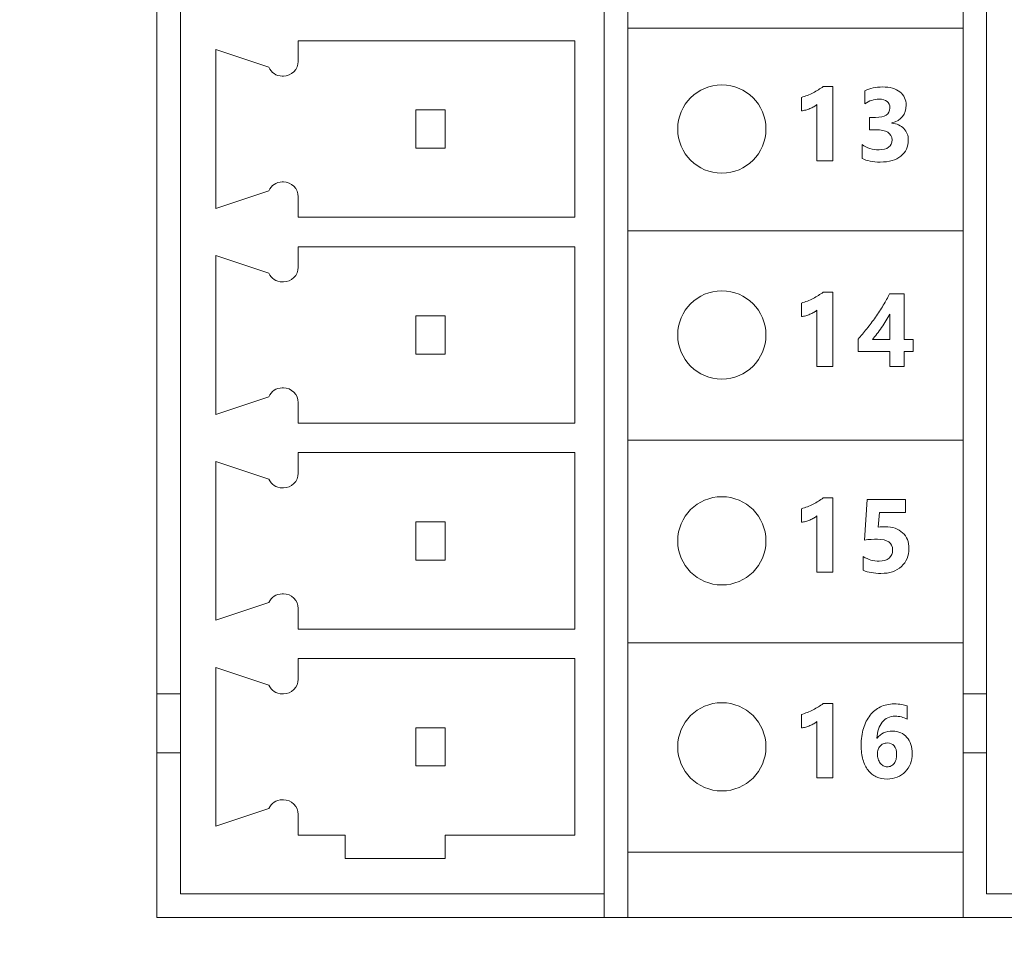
# Model space of a CAD drawing. Header units: millimetres. Extents: x 143 to 803, y 113 to 505.
# Tile 4 of 30: x 318 to 335, y 260 to 276. Entities that reach past the tile are written whole.
import ezdxf

# ---------------------------------------------------------------- set-up
doc = ezdxf.new("R2010")
doc.units = ezdxf.units.MM
doc.header["$MEASUREMENT"] = 0
doc.layers.add('layer 1', color=7, linetype='Continuous')
doc.dimstyles.get("Standard").update_dxf_attribs({"dimtxt": 0.18, "dimasz": 0.18, "dimexe": 0.18, "dimexo": 0.0625, "dimgap": 0.09, "dimtad": 0, "dimtih": 1, "dimtoh": 1, "dimdec": 4, "dimzin": 0, "dimdsep": 46, "dimtxsty": 'Standard', "dimcen": 0.09, "dimadec": 0, "dimazin": 0, "dimtfac": 1, "dimtdec": 4, "dimtofl": 0, "dimtmove": 0, "dimatfit": 3, "dimfxl": 1, "dimtolj": 1, "dimtzin": 0, "dimarcsym": 0})

# ---------------------------------------------------------------- blocks, each defined once
blk = doc.blocks.new('*D2')
at = {"color": 0, "lineweight": -2}
for p, q in [((322.221, 358.13), (259.858, 358.13)), ((260.038, 357.95), (260.038, 301.82)), ((260.038, 242.511), (260.038, 298.64)), ((322.221, 242.331), (259.858, 242.331))]:
    blk.add_line(p, q, dxfattribs=at)
at = {"color": 0}
for points in [[(260.008, 357.95), (260.068, 357.95), (260.038, 358.13)], [(260.008, 242.511), (260.068, 242.511), (260.038, 242.331)]]:
    blk.add_solid(points, dxfattribs=at)
at = {"layer": 'Defpoints', "color": 0}
for p in [(322.283, 358.13), (260.038, 242.331), (322.283, 242.331)]:
    blk.add_point(p, dxfattribs=at)
at = {"color": 0, "insert": (260.038, 300.23), "char_height": 3, "attachment_point": 5}
blk.add_mtext('\\A1;115.80', dxfattribs=at)

msp = doc.modelspace()

# ---------------------------------------------------------------- linework, layer by layer
at = {"layer": 'layer 1', "color": 250, "lineweight": 9}
for points, knots in [([(325.783, 354.83), (325.783, 356.08), (325.116, 357.235), (324.033, 357.861), (324.033, 357.861), (322.95, 358.486), (322.283, 242.331), (320.533, 357.861), (320.533, 357.861), (319.45, 357.235), (318.783, 356.08), (318.783, 354.83)], [0, 0, 0, 0, 0.25, 0.25, 0.25, 0.25, 0.5, 0.5, 0.5, 0.5, 1, 1, 1, 1]), ([(328.683, 275.645), (330.583, 275.645), (332.483, 275.645), (334.383, 275.645), (334.383, 275.645), (334.383, 274.497), (334.383, 273.349), (334.383, 272.2), (334.383, 272.2), (332.483, 272.2), (330.583, 272.2), (328.683, 272.2), (328.683, 272.2), (328.683, 273.349), (328.683, 274.497), (328.683, 275.645)], [0, 0, 0, 0, 0.2, 0.2, 0.2, 0.2, 0.4, 0.4, 0.4, 0.4, 0.6, 0.6, 0.6, 0.6, 1, 1, 1, 1]), ([(322.833, 274.83), (322.899, 274.83), (322.963, 274.857), (323.01, 274.904), (323.01, 274.904), (323.057, 274.95), (323.083, 275.014), (323.083, 275.08)], [0, 0, 0, 0, 0.333333, 0.333333, 0.333333, 0.333333, 1, 1, 1, 1]), ([(330.283, 273.18), (330.697, 273.18), (331.033, 273.516), (331.033, 273.93), (331.033, 273.93), (331.033, 274.345), (330.697, 274.68), (330.283, 274.68), (330.283, 274.68), (329.869, 274.68), (329.533, 274.345), (329.533, 273.93), (329.533, 273.93), (329.533, 273.516), (329.869, 273.18), (330.283, 273.18)], [0, 0, 0, 0, 0.2, 0.2, 0.2, 0.2, 0.4, 0.4, 0.4, 0.4, 0.6, 0.6, 0.6, 0.6, 1, 1, 1, 1]), ([(332.169, 274.652), (332.169, 274.652), (332.169, 273.39), (332.169, 273.39), (332.169, 273.39), (332.169, 273.39), (331.898, 273.39), (331.898, 273.39), (331.898, 273.39), (331.898, 273.39), (331.898, 274.346), (331.898, 274.346), (331.898, 274.346), (331.883, 274.332), (331.865, 274.32), (331.845, 274.308), (331.845, 274.308), (331.824, 274.296), (331.803, 274.286), (331.78, 274.276), (331.78, 274.276), (331.757, 274.267), (331.733, 274.259), (331.708, 274.252), (331.708, 274.252), (331.684, 274.246), (331.659, 274.241), (331.635, 274.238), (331.635, 274.238), (331.635, 274.238), (331.635, 274.467), (331.635, 274.467), (331.635, 274.467), (331.706, 274.487), (331.773, 274.514), (331.835, 274.546), (331.835, 274.546), (331.898, 274.578), (331.954, 274.614), (332.005, 274.652), (332.005, 274.652), (332.005, 274.652), (332.169, 274.652), (332.169, 274.652)], [0, 0, 0, 0, 0.083333, 0.083333, 0.083333, 0.083333, 0.166667, 0.166667, 0.166667, 0.166667, 0.25, 0.25, 0.25, 0.25, 0.333333, 0.333333, 0.333333, 0.333333, 0.416667, 0.416667, 0.416667, 0.416667, 0.5, 0.5, 0.5, 0.5, 0.583333, 0.583333, 0.583333, 0.583333, 0.666667, 0.666667, 0.666667, 0.666667, 0.75, 0.75, 0.75, 0.75, 0.833333, 0.833333, 0.833333, 0.833333, 1, 1, 1, 1]), ([(332.665, 273.43), (332.665, 273.43), (332.665, 273.667), (332.665, 273.667), (332.665, 273.667), (332.748, 273.606), (332.844, 273.577), (332.954, 273.577), (332.954, 273.577), (333.024, 273.577), (333.078, 273.591), (333.117, 273.621), (333.117, 273.621), (333.155, 273.651), (333.175, 273.693), (333.175, 273.746), (333.175, 273.746), (333.175, 273.801), (333.151, 273.844), (333.103, 273.874), (333.103, 273.874), (333.055, 273.903), (332.989, 273.918), (332.905, 273.918), (332.905, 273.918), (332.905, 273.918), (332.791, 273.918), (332.791, 273.918), (332.791, 273.918), (332.791, 273.918), (332.791, 274.127), (332.791, 274.127), (332.791, 274.127), (332.791, 274.127), (332.897, 274.127), (332.897, 274.127), (332.897, 274.127), (333.058, 274.127), (333.138, 274.18), (333.138, 274.287), (333.138, 274.287), (333.138, 274.388), (333.076, 274.437), (332.953, 274.437), (332.953, 274.437), (332.87, 274.437), (332.79, 274.411), (332.712, 274.358), (332.712, 274.358), (332.712, 274.358), (332.712, 274.58), (332.712, 274.58), (332.712, 274.58), (332.798, 274.623), (332.899, 274.645), (333.015, 274.645), (333.015, 274.645), (333.141, 274.645), (333.239, 274.617), (333.31, 274.56), (333.31, 274.56), (333.38, 274.503), (333.415, 274.429), (333.415, 274.339), (333.415, 274.339), (333.415, 274.177), (333.334, 274.076), (333.17, 274.035), (333.17, 274.035), (333.17, 274.035), (333.17, 274.031), (333.17, 274.031), (333.17, 274.031), (333.257, 274.02), (333.326, 273.989), (333.377, 273.936), (333.377, 273.936), (333.427, 273.883), (333.452, 273.819), (333.452, 273.743), (333.452, 273.743), (333.452, 273.627), (333.41, 273.536), (333.326, 273.469), (333.326, 273.469), (333.242, 273.402), (333.125, 273.368), (332.976, 273.368), (332.976, 273.368), (332.849, 273.368), (332.745, 273.389), (332.665, 273.43)], [0, 0, 0, 0, 0.041667, 0.041667, 0.041667, 0.041667, 0.083333, 0.083333, 0.083333, 0.083333, 0.125, 0.125, 0.125, 0.125, 0.166667, 0.166667, 0.166667, 0.166667, 0.208333, 0.208333, 0.208333, 0.208333, 0.25, 0.25, 0.25, 0.25, 0.291667, 0.291667, 0.291667, 0.291667, 0.333333, 0.333333, 0.333333, 0.333333, 0.375, 0.375, 0.375, 0.375, 0.416667, 0.416667, 0.416667, 0.416667, 0.458333, 0.458333, 0.458333, 0.458333, 0.5, 0.5, 0.5, 0.5, 0.541667, 0.541667, 0.541667, 0.541667, 0.583333, 0.583333, 0.583333, 0.583333, 0.625, 0.625, 0.625, 0.625, 0.666667, 0.666667, 0.666667, 0.666667, 0.708333, 0.708333, 0.708333, 0.708333, 0.75, 0.75, 0.75, 0.75, 0.791667, 0.791667, 0.791667, 0.791667, 0.833333, 0.833333, 0.833333, 0.833333, 0.875, 0.875, 0.875, 0.875, 0.916667, 0.916667, 0.916667, 0.916667, 1, 1, 1, 1]), ([(323.083, 272.78), (323.083, 272.847), (323.057, 272.91), (323.01, 272.957), (323.01, 272.957), (322.963, 273.004), (322.899, 273.03), (322.833, 273.03)], [0, 0, 0, 0, 0.333333, 0.333333, 0.333333, 0.333333, 1, 1, 1, 1]), ([(322.833, 271.331), (322.899, 271.331), (322.963, 271.357), (323.01, 271.404), (323.01, 271.404), (323.057, 271.451), (323.083, 271.514), (323.083, 271.58)], [0, 0, 0, 0, 0.333333, 0.333333, 0.333333, 0.333333, 1, 1, 1, 1]), ([(330.283, 269.68), (330.697, 269.68), (331.033, 270.016), (331.033, 270.431), (331.033, 270.431), (331.033, 270.845), (330.697, 271.18), (330.283, 271.18), (330.283, 271.18), (329.869, 271.18), (329.533, 270.845), (329.533, 270.431), (329.533, 270.431), (329.533, 270.016), (329.869, 269.68), (330.283, 269.68)], [0, 0, 0, 0, 0.2, 0.2, 0.2, 0.2, 0.4, 0.4, 0.4, 0.4, 0.6, 0.6, 0.6, 0.6, 1, 1, 1, 1]), ([(332.169, 271.157), (332.169, 271.157), (332.169, 269.894), (332.169, 269.894), (332.169, 269.894), (332.169, 269.894), (331.898, 269.894), (331.898, 269.894), (331.898, 269.894), (331.898, 269.894), (331.898, 270.85), (331.898, 270.85), (331.898, 270.85), (331.883, 270.837), (331.865, 270.825), (331.845, 270.813), (331.845, 270.813), (331.824, 270.801), (331.803, 270.79), (331.78, 270.781), (331.78, 270.781), (331.757, 270.771), (331.733, 270.763), (331.708, 270.756), (331.708, 270.756), (331.684, 270.75), (331.659, 270.745), (331.635, 270.742), (331.635, 270.742), (331.635, 270.742), (331.635, 270.971), (331.635, 270.971), (331.635, 270.971), (331.706, 270.992), (331.773, 271.019), (331.835, 271.051), (331.835, 271.051), (331.898, 271.083), (331.954, 271.118), (332.005, 271.157), (332.005, 271.157), (332.005, 271.157), (332.169, 271.157), (332.169, 271.157)], [0, 0, 0, 0, 0.083333, 0.083333, 0.083333, 0.083333, 0.166667, 0.166667, 0.166667, 0.166667, 0.25, 0.25, 0.25, 0.25, 0.333333, 0.333333, 0.333333, 0.333333, 0.416667, 0.416667, 0.416667, 0.416667, 0.5, 0.5, 0.5, 0.5, 0.583333, 0.583333, 0.583333, 0.583333, 0.666667, 0.666667, 0.666667, 0.666667, 0.75, 0.75, 0.75, 0.75, 0.833333, 0.833333, 0.833333, 0.833333, 1, 1, 1, 1]), ([(333.384, 271.129), (333.384, 271.129), (333.384, 270.351), (333.384, 270.351), (333.384, 270.351), (333.384, 270.351), (333.533, 270.351), (333.533, 270.351), (333.533, 270.351), (333.533, 270.351), (333.533, 270.147), (333.533, 270.147), (333.533, 270.147), (333.533, 270.147), (333.384, 270.147), (333.384, 270.147), (333.384, 270.147), (333.384, 270.147), (333.384, 269.894), (333.384, 269.894), (333.384, 269.894), (333.384, 269.894), (333.136, 269.894), (333.136, 269.894), (333.136, 269.894), (333.136, 269.894), (333.136, 270.147), (333.136, 270.147), (333.136, 270.147), (333.136, 270.147), (332.598, 270.147), (332.598, 270.147), (332.598, 270.147), (332.598, 270.147), (332.598, 270.36), (332.598, 270.36), (332.598, 270.36), (332.646, 270.413), (332.695, 270.472), (332.746, 270.535), (332.746, 270.535), (332.797, 270.599), (332.846, 270.664), (332.894, 270.731), (332.894, 270.731), (332.942, 270.798), (332.986, 270.866), (333.027, 270.934), (333.027, 270.934), (333.068, 271.002), (333.103, 271.067), (333.132, 271.129), (333.132, 271.129), (333.132, 271.129), (333.384, 271.129), (333.384, 271.129)], [0, 0, 0, 0, 0.066667, 0.066667, 0.066667, 0.066667, 0.133333, 0.133333, 0.133333, 0.133333, 0.2, 0.2, 0.2, 0.2, 0.266667, 0.266667, 0.266667, 0.266667, 0.333333, 0.333333, 0.333333, 0.333333, 0.4, 0.4, 0.4, 0.4, 0.466667, 0.466667, 0.466667, 0.466667, 0.533333, 0.533333, 0.533333, 0.533333, 0.6, 0.6, 0.6, 0.6, 0.666667, 0.666667, 0.666667, 0.666667, 0.733333, 0.733333, 0.733333, 0.733333, 0.8, 0.8, 0.8, 0.8, 0.866667, 0.866667, 0.866667, 0.866667, 1, 1, 1, 1]), ([(332.841, 270.351), (332.841, 270.351), (333.136, 270.351), (333.136, 270.351), (333.136, 270.351), (333.136, 270.351), (333.136, 270.782), (333.136, 270.782), (333.136, 270.782), (333.116, 270.745), (333.094, 270.707), (333.071, 270.669), (333.071, 270.669), (333.047, 270.63), (333.023, 270.593), (332.997, 270.556), (332.997, 270.556), (332.971, 270.519), (332.945, 270.483), (332.918, 270.448), (332.918, 270.448), (332.892, 270.413), (332.866, 270.381), (332.841, 270.351)], [0, 0, 0, 0, 0.142857, 0.142857, 0.142857, 0.142857, 0.285714, 0.285714, 0.285714, 0.285714, 0.428571, 0.428571, 0.428571, 0.428571, 0.571429, 0.571429, 0.571429, 0.571429, 0.714286, 0.714286, 0.714286, 0.714286, 1, 1, 1, 1]), ([(323.083, 269.28), (323.083, 269.347), (323.057, 269.41), (323.01, 269.457), (323.01, 269.457), (322.963, 269.504), (322.899, 269.531), (322.833, 269.531)], [0, 0, 0, 0, 0.333333, 0.333333, 0.333333, 0.333333, 1, 1, 1, 1]), ([(328.683, 268.642), (330.583, 268.642), (332.483, 268.642), (334.383, 268.642), (334.383, 268.642), (334.383, 267.494), (334.383, 266.345), (334.383, 265.197), (334.383, 265.197), (332.483, 265.197), (330.583, 265.197), (328.683, 265.197), (328.683, 265.197), (328.683, 266.345), (328.683, 267.494), (328.683, 268.642)], [0, 0, 0, 0, 0.2, 0.2, 0.2, 0.2, 0.4, 0.4, 0.4, 0.4, 0.6, 0.6, 0.6, 0.6, 1, 1, 1, 1]), ([(322.833, 267.83), (322.899, 267.83), (322.963, 267.857), (323.01, 267.904), (323.01, 267.904), (323.057, 267.951), (323.083, 268.014), (323.083, 268.08)], [0, 0, 0, 0, 0.333333, 0.333333, 0.333333, 0.333333, 1, 1, 1, 1]), ([(330.283, 266.181), (330.697, 266.181), (331.033, 266.516), (331.033, 266.93), (331.033, 266.93), (331.033, 267.345), (330.697, 267.681), (330.283, 267.681), (330.283, 267.681), (329.869, 267.681), (329.533, 267.345), (329.533, 266.93), (329.533, 266.93), (329.533, 266.516), (329.869, 266.181), (330.283, 266.181)], [0, 0, 0, 0, 0.2, 0.2, 0.2, 0.2, 0.4, 0.4, 0.4, 0.4, 0.6, 0.6, 0.6, 0.6, 1, 1, 1, 1]), ([(332.169, 267.661), (332.169, 267.661), (332.169, 266.399), (332.169, 266.399), (332.169, 266.399), (332.169, 266.399), (331.898, 266.399), (331.898, 266.399), (331.898, 266.399), (331.898, 266.399), (331.898, 267.354), (331.898, 267.354), (331.898, 267.354), (331.883, 267.341), (331.865, 267.329), (331.845, 267.317), (331.845, 267.317), (331.824, 267.305), (331.803, 267.295), (331.78, 267.285), (331.78, 267.285), (331.757, 267.276), (331.733, 267.268), (331.708, 267.261), (331.708, 267.261), (331.684, 267.255), (331.659, 267.25), (331.635, 267.247), (331.635, 267.247), (331.635, 267.247), (331.635, 267.476), (331.635, 267.476), (331.635, 267.476), (331.706, 267.497), (331.773, 267.523), (331.835, 267.555), (331.835, 267.555), (331.898, 267.587), (331.954, 267.623), (332.005, 267.661), (332.005, 267.661), (332.005, 267.661), (332.169, 267.661), (332.169, 267.661)], [0, 0, 0, 0, 0.083333, 0.083333, 0.083333, 0.083333, 0.166667, 0.166667, 0.166667, 0.166667, 0.25, 0.25, 0.25, 0.25, 0.333333, 0.333333, 0.333333, 0.333333, 0.416667, 0.416667, 0.416667, 0.416667, 0.5, 0.5, 0.5, 0.5, 0.583333, 0.583333, 0.583333, 0.583333, 0.666667, 0.666667, 0.666667, 0.666667, 0.75, 0.75, 0.75, 0.75, 0.833333, 0.833333, 0.833333, 0.833333, 1, 1, 1, 1]), ([(332.687, 266.43), (332.687, 266.43), (332.687, 266.663), (332.687, 266.663), (332.687, 266.663), (332.771, 266.611), (332.861, 266.586), (332.956, 266.586), (332.956, 266.586), (333.028, 266.586), (333.084, 266.603), (333.125, 266.637), (333.125, 266.637), (333.165, 266.671), (333.185, 266.717), (333.185, 266.776), (333.185, 266.776), (333.185, 266.898), (333.099, 266.959), (332.926, 266.959), (332.926, 266.959), (332.862, 266.959), (332.789, 266.954), (332.705, 266.945), (332.705, 266.945), (332.705, 266.945), (332.752, 267.634), (332.752, 267.634), (332.752, 267.634), (332.752, 267.634), (333.406, 267.634), (333.406, 267.634), (333.406, 267.634), (333.406, 267.634), (333.406, 267.411), (333.406, 267.411), (333.406, 267.411), (333.406, 267.411), (332.96, 267.411), (332.96, 267.411), (332.96, 267.411), (332.96, 267.411), (332.942, 267.164), (332.942, 267.164), (332.942, 267.164), (332.987, 267.168), (333.025, 267.169), (333.057, 267.169), (333.057, 267.169), (333.184, 267.169), (333.283, 267.136), (333.355, 267.069), (333.355, 267.069), (333.427, 267.003), (333.463, 266.913), (333.463, 266.801), (333.463, 266.801), (333.463, 266.676), (333.42, 266.574), (333.334, 266.496), (333.334, 266.496), (333.249, 266.416), (333.133, 266.377), (332.986, 266.377), (332.986, 266.377), (332.868, 266.377), (332.767, 266.395), (332.687, 266.43)], [0, 0, 0, 0, 0.055556, 0.055556, 0.055556, 0.055556, 0.111111, 0.111111, 0.111111, 0.111111, 0.166667, 0.166667, 0.166667, 0.166667, 0.222222, 0.222222, 0.222222, 0.222222, 0.277778, 0.277778, 0.277778, 0.277778, 0.333333, 0.333333, 0.333333, 0.333333, 0.388889, 0.388889, 0.388889, 0.388889, 0.444444, 0.444444, 0.444444, 0.444444, 0.5, 0.5, 0.5, 0.5, 0.555556, 0.555556, 0.555556, 0.555556, 0.611111, 0.611111, 0.611111, 0.611111, 0.666667, 0.666667, 0.666667, 0.666667, 0.722222, 0.722222, 0.722222, 0.722222, 0.777778, 0.777778, 0.777778, 0.777778, 0.833333, 0.833333, 0.833333, 0.833333, 0.888889, 0.888889, 0.888889, 0.888889, 1, 1, 1, 1]), ([(323.083, 265.78), (323.083, 265.847), (323.057, 265.91), (323.01, 265.957), (323.01, 265.957), (322.963, 266.004), (322.899, 266.03), (322.833, 266.03)], [0, 0, 0, 0, 0.333333, 0.333333, 0.333333, 0.333333, 1, 1, 1, 1]), ([(322.833, 264.33), (322.899, 264.33), (322.963, 264.357), (323.01, 264.404), (323.01, 264.404), (323.057, 264.451), (323.083, 264.514), (323.083, 264.58)], [0, 0, 0, 0, 0.333333, 0.333333, 0.333333, 0.333333, 1, 1, 1, 1]), ([(330.283, 262.68), (330.697, 262.68), (331.033, 263.016), (331.033, 263.43), (331.033, 263.43), (331.033, 263.845), (330.697, 264.18), (330.283, 264.18), (330.283, 264.18), (329.869, 264.18), (329.533, 263.845), (329.533, 263.43), (329.533, 263.43), (329.533, 263.016), (329.869, 262.68), (330.283, 262.68)], [0, 0, 0, 0, 0.2, 0.2, 0.2, 0.2, 0.4, 0.4, 0.4, 0.4, 0.6, 0.6, 0.6, 0.6, 1, 1, 1, 1]), ([(332.169, 264.166), (332.169, 264.166), (332.169, 262.903), (332.169, 262.903), (332.169, 262.903), (332.169, 262.903), (331.898, 262.903), (331.898, 262.903), (331.898, 262.903), (331.898, 262.903), (331.898, 263.859), (331.898, 263.859), (331.898, 263.859), (331.883, 263.846), (331.865, 263.833), (331.845, 263.822), (331.845, 263.822), (331.824, 263.81), (331.803, 263.799), (331.78, 263.79), (331.78, 263.79), (331.757, 263.78), (331.733, 263.772), (331.708, 263.765), (331.708, 263.765), (331.684, 263.759), (331.659, 263.754), (331.635, 263.751), (331.635, 263.751), (331.635, 263.751), (331.635, 263.98), (331.635, 263.98), (331.635, 263.98), (331.706, 264.001), (331.773, 264.027), (331.835, 264.06), (331.835, 264.06), (331.898, 264.092), (331.954, 264.127), (332.005, 264.166), (332.005, 264.166), (332.005, 264.166), (332.169, 264.166), (332.169, 264.166)], [0, 0, 0, 0, 0.083333, 0.083333, 0.083333, 0.083333, 0.166667, 0.166667, 0.166667, 0.166667, 0.25, 0.25, 0.25, 0.25, 0.333333, 0.333333, 0.333333, 0.333333, 0.416667, 0.416667, 0.416667, 0.416667, 0.5, 0.5, 0.5, 0.5, 0.583333, 0.583333, 0.583333, 0.583333, 0.666667, 0.666667, 0.666667, 0.666667, 0.75, 0.75, 0.75, 0.75, 0.833333, 0.833333, 0.833333, 0.833333, 1, 1, 1, 1]), ([(333.52, 263.314), (333.52, 263.253), (333.51, 263.196), (333.488, 263.143), (333.488, 263.143), (333.467, 263.091), (333.438, 263.045), (333.4, 263.006), (333.4, 263.006), (333.362, 262.967), (333.317, 262.937), (333.264, 262.915), (333.264, 262.915), (333.212, 262.893), (333.155, 262.882), (333.093, 262.882), (333.093, 262.882), (333.024, 262.882), (332.961, 262.895), (332.907, 262.92), (332.907, 262.92), (332.852, 262.946), (332.805, 262.984), (332.767, 263.033), (332.767, 263.033), (332.73, 263.082), (332.701, 263.142), (332.681, 263.213), (332.681, 263.213), (332.66, 263.284), (332.651, 263.365), (332.651, 263.455), (332.651, 263.455), (332.651, 263.561), (332.663, 263.658), (332.69, 263.744), (332.69, 263.744), (332.716, 263.831), (332.753, 263.904), (332.802, 263.966), (332.802, 263.966), (332.85, 264.027), (332.909, 264.075), (332.978, 264.108), (332.978, 264.108), (333.047, 264.142), (333.124, 264.159), (333.21, 264.159), (333.21, 264.159), (333.306, 264.159), (333.379, 264.147), (333.432, 264.125), (333.432, 264.125), (333.432, 264.125), (333.432, 263.898), (333.432, 263.898), (333.432, 263.898), (333.37, 263.933), (333.301, 263.951), (333.228, 263.951), (333.228, 263.951), (333.182, 263.951), (333.14, 263.942), (333.103, 263.925), (333.103, 263.925), (333.065, 263.907), (333.033, 263.881), (333.007, 263.849), (333.007, 263.849), (332.98, 263.816), (332.959, 263.776), (332.944, 263.73), (332.944, 263.73), (332.929, 263.684), (332.92, 263.632), (332.919, 263.576), (332.919, 263.576), (332.919, 263.576), (332.924, 263.576), (332.924, 263.576), (332.924, 263.576), (332.983, 263.657), (333.069, 263.697), (333.184, 263.697), (333.184, 263.697), (333.234, 263.697), (333.281, 263.688), (333.322, 263.669), (333.322, 263.669), (333.364, 263.651), (333.399, 263.625), (333.428, 263.591), (333.428, 263.591), (333.457, 263.558), (333.48, 263.518), (333.496, 263.471), (333.496, 263.471), (333.512, 263.423), (333.52, 263.371), (333.52, 263.314)], [0, 0, 0, 0, 0.038462, 0.038462, 0.038462, 0.038462, 0.076923, 0.076923, 0.076923, 0.076923, 0.115385, 0.115385, 0.115385, 0.115385, 0.153846, 0.153846, 0.153846, 0.153846, 0.192308, 0.192308, 0.192308, 0.192308, 0.230769, 0.230769, 0.230769, 0.230769, 0.269231, 0.269231, 0.269231, 0.269231, 0.307692, 0.307692, 0.307692, 0.307692, 0.346154, 0.346154, 0.346154, 0.346154, 0.384615, 0.384615, 0.384615, 0.384615, 0.423077, 0.423077, 0.423077, 0.423077, 0.461538, 0.461538, 0.461538, 0.461538, 0.5, 0.5, 0.5, 0.5, 0.538462, 0.538462, 0.538462, 0.538462, 0.576923, 0.576923, 0.576923, 0.576923, 0.615385, 0.615385, 0.615385, 0.615385, 0.653846, 0.653846, 0.653846, 0.653846, 0.692308, 0.692308, 0.692308, 0.692308, 0.730769, 0.730769, 0.730769, 0.730769, 0.769231, 0.769231, 0.769231, 0.769231, 0.807692, 0.807692, 0.807692, 0.807692, 0.846154, 0.846154, 0.846154, 0.846154, 0.884615, 0.884615, 0.884615, 0.884615, 0.923077, 0.923077, 0.923077, 0.923077, 1, 1, 1, 1]), ([(333.254, 263.297), (333.254, 263.429), (333.2, 263.496), (333.092, 263.496), (333.092, 263.496), (333.067, 263.496), (333.044, 263.491), (333.024, 263.482), (333.024, 263.482), (333.004, 263.473), (332.987, 263.46), (332.973, 263.443), (332.973, 263.443), (332.958, 263.426), (332.947, 263.407), (332.94, 263.384), (332.94, 263.384), (332.932, 263.361), (332.928, 263.336), (332.928, 263.309), (332.928, 263.309), (332.928, 263.278), (332.932, 263.25), (332.94, 263.224), (332.94, 263.224), (332.948, 263.197), (332.959, 263.174), (332.974, 263.154), (332.974, 263.154), (332.989, 263.134), (333.006, 263.119), (333.026, 263.107), (333.026, 263.107), (333.046, 263.096), (333.068, 263.09), (333.093, 263.09), (333.093, 263.09), (333.118, 263.09), (333.14, 263.095), (333.16, 263.105), (333.16, 263.105), (333.18, 263.115), (333.197, 263.129), (333.211, 263.147), (333.211, 263.147), (333.225, 263.165), (333.236, 263.187), (333.243, 263.213), (333.243, 263.213), (333.25, 263.238), (333.254, 263.266), (333.254, 263.297)], [0, 0, 0, 0, 0.071429, 0.071429, 0.071429, 0.071429, 0.142857, 0.142857, 0.142857, 0.142857, 0.214286, 0.214286, 0.214286, 0.214286, 0.285714, 0.285714, 0.285714, 0.285714, 0.357143, 0.357143, 0.357143, 0.357143, 0.428571, 0.428571, 0.428571, 0.428571, 0.5, 0.5, 0.5, 0.5, 0.571429, 0.571429, 0.571429, 0.571429, 0.642857, 0.642857, 0.642857, 0.642857, 0.714286, 0.714286, 0.714286, 0.714286, 0.785714, 0.785714, 0.785714, 0.785714, 0.857143, 0.857143, 0.857143, 0.857143, 1, 1, 1, 1]), ([(323.083, 262.281), (323.083, 262.347), (323.057, 262.41), (323.01, 262.457), (323.01, 262.457), (322.963, 262.504), (322.899, 262.531), (322.833, 262.531)], [0, 0, 0, 0, 0.333333, 0.333333, 0.333333, 0.333333, 1, 1, 1, 1]), ([(328.683, 260.53), (328.683, 260.53), (334.383, 260.53), (334.383, 260.53), (334.383, 260.53), (334.383, 260.53), (334.383, 261.639), (334.383, 261.639), (334.383, 261.639), (334.383, 261.639), (328.683, 261.639), (328.683, 261.639), (328.683, 261.639), (328.683, 261.639), (328.683, 260.53), (328.683, 260.53)], [0, 0, 0, 0, 0.2, 0.2, 0.2, 0.2, 0.4, 0.4, 0.4, 0.4, 0.6, 0.6, 0.6, 0.6, 1, 1, 1, 1])]:
    msp.add_open_spline(points, degree=3, knots=knots, dxfattribs=at)
for points in [[(328.283, 340.486), (328.283, 340.486), (328.283, 260.53), (328.283, 260.53)], [(328.683, 260.53), (328.683, 260.53), (328.683, 339.53), (328.683, 339.53)], [(320.683, 318.83), (320.683, 318.83), (320.683, 260.53), (320.683, 260.53)], [(334.383, 318.83), (334.383, 318.83), (334.383, 260.53), (334.383, 260.53)], [(321.083, 260.93), (321.083, 260.93), (321.083, 318.43), (321.083, 318.43)], [(334.783, 260.93), (334.783, 260.93), (334.783, 318.43), (334.783, 318.43)], [(323.083, 275.43), (323.083, 275.43), (323.083, 275.08), (323.083, 275.08)], [(327.783, 275.43), (327.783, 275.43), (323.083, 275.43), (323.083, 275.43)], [(327.783, 272.43), (327.783, 272.43), (327.783, 275.43), (327.783, 275.43)], [(321.683, 275.28), (321.683, 275.28), (321.683, 272.58), (321.683, 272.58)], [(321.683, 275.28), (321.683, 275.28), (322.583, 274.98), (322.583, 274.98)], [(322.583, 274.98), (322.623, 274.889), (322.713, 274.83), (322.812, 274.83)], [(322.833, 274.83), (322.833, 274.83), (322.812, 274.83), (322.812, 274.83)], [(325.083, 274.255), (325.083, 274.255), (325.083, 273.605), (325.083, 273.605)], [(325.583, 274.255), (325.583, 274.255), (325.083, 274.255), (325.083, 274.255)], [(325.583, 273.605), (325.583, 273.605), (325.583, 274.255), (325.583, 274.255)], [(325.083, 273.605), (325.083, 273.605), (325.583, 273.605), (325.583, 273.605)], [(322.812, 273.03), (322.713, 273.03), (322.623, 272.971), (322.583, 272.88)], [(322.812, 273.03), (322.812, 273.03), (322.833, 273.03), (322.833, 273.03)], [(322.583, 272.88), (322.583, 272.88), (321.683, 272.58), (321.683, 272.58)], [(323.083, 272.78), (323.083, 272.78), (323.083, 272.43), (323.083, 272.43)], [(323.083, 272.43), (323.083, 272.43), (327.783, 272.43), (327.783, 272.43)], [(323.083, 271.93), (323.083, 271.93), (323.083, 271.58), (323.083, 271.58)], [(327.783, 271.93), (327.783, 271.93), (323.083, 271.93), (323.083, 271.93)], [(327.783, 268.931), (327.783, 268.931), (327.783, 271.93), (327.783, 271.93)], [(321.683, 271.78), (321.683, 271.78), (321.683, 269.08), (321.683, 269.08)], [(321.683, 271.78), (321.683, 271.78), (322.583, 271.48), (322.583, 271.48)], [(322.583, 271.48), (322.623, 271.389), (322.713, 271.331), (322.812, 271.331)], [(322.833, 271.331), (322.833, 271.331), (322.812, 271.331), (322.812, 271.331)], [(325.083, 270.755), (325.083, 270.755), (325.083, 270.105), (325.083, 270.105)], [(325.583, 270.755), (325.583, 270.755), (325.083, 270.755), (325.083, 270.755)], [(325.583, 270.105), (325.583, 270.105), (325.583, 270.755), (325.583, 270.755)], [(325.083, 270.105), (325.083, 270.105), (325.583, 270.105), (325.583, 270.105)], [(322.812, 269.531), (322.713, 269.531), (322.623, 269.472), (322.583, 269.38)], [(322.812, 269.531), (322.812, 269.531), (322.833, 269.531), (322.833, 269.531)], [(322.583, 269.38), (322.583, 269.38), (321.683, 269.08), (321.683, 269.08)], [(323.083, 269.28), (323.083, 269.28), (323.083, 268.931), (323.083, 268.931)], [(323.083, 268.931), (323.083, 268.931), (327.783, 268.931), (327.783, 268.931)], [(323.083, 268.43), (323.083, 268.43), (323.083, 268.08), (323.083, 268.08)], [(327.783, 268.43), (327.783, 268.43), (323.083, 268.43), (323.083, 268.43)], [(327.783, 265.43), (327.783, 265.43), (327.783, 268.43), (327.783, 268.43)], [(321.683, 268.281), (321.683, 268.281), (321.683, 265.581), (321.683, 265.581)], [(321.683, 268.281), (321.683, 268.281), (322.583, 267.981), (322.583, 267.981)], [(322.583, 267.981), (322.623, 267.889), (322.713, 267.83), (322.812, 267.83)], [(322.833, 267.83), (322.833, 267.83), (322.812, 267.83), (322.812, 267.83)], [(325.083, 267.256), (325.083, 267.256), (325.083, 266.605), (325.083, 266.605)], [(325.583, 267.256), (325.583, 267.256), (325.083, 267.256), (325.083, 267.256)], [(325.583, 266.605), (325.583, 266.605), (325.583, 267.256), (325.583, 267.256)], [(325.083, 266.605), (325.083, 266.605), (325.583, 266.605), (325.583, 266.605)], [(322.583, 265.881), (322.583, 265.881), (321.683, 265.581), (321.683, 265.581)], [(322.812, 266.03), (322.713, 266.03), (322.623, 265.972), (322.583, 265.881)], [(322.812, 266.03), (322.812, 266.03), (322.833, 266.03), (322.833, 266.03)], [(323.083, 265.78), (323.083, 265.78), (323.083, 265.43), (323.083, 265.43)], [(323.083, 265.43), (323.083, 265.43), (327.783, 265.43), (327.783, 265.43)], [(323.083, 264.58), (323.083, 264.58), (323.083, 264.931), (323.083, 264.931)], [(327.783, 264.931), (327.783, 264.931), (323.083, 264.931), (323.083, 264.931)], [(327.783, 261.931), (327.783, 261.931), (327.783, 264.931), (327.783, 264.931)], [(321.683, 264.78), (321.683, 264.78), (321.683, 262.08), (321.683, 262.08)], [(321.683, 264.78), (321.683, 264.78), (322.583, 264.48), (322.583, 264.48)], [(322.583, 264.48), (322.623, 264.389), (322.713, 264.33), (322.812, 264.33)], [(320.683, 264.33), (320.683, 264.33), (321.083, 264.33), (321.083, 264.33)], [(322.833, 264.33), (322.833, 264.33), (322.812, 264.33), (322.812, 264.33)], [(334.383, 264.33), (334.383, 264.33), (334.783, 264.33), (334.783, 264.33)], [(325.083, 263.755), (325.083, 263.755), (325.083, 263.105), (325.083, 263.105)], [(325.583, 263.755), (325.583, 263.755), (325.083, 263.755), (325.083, 263.755)], [(325.583, 263.105), (325.583, 263.105), (325.583, 263.755), (325.583, 263.755)], [(320.683, 263.33), (320.683, 263.33), (321.083, 263.33), (321.083, 263.33)], [(334.383, 263.33), (334.383, 263.33), (334.783, 263.33), (334.783, 263.33)], [(325.083, 263.105), (325.083, 263.105), (325.583, 263.105), (325.583, 263.105)], [(322.812, 262.531), (322.713, 262.531), (322.623, 262.472), (322.583, 262.38)], [(322.812, 262.531), (322.812, 262.531), (322.833, 262.531), (322.833, 262.531)], [(322.583, 262.38), (322.583, 262.38), (321.683, 262.08), (321.683, 262.08)], [(323.083, 261.931), (323.083, 261.931), (323.083, 262.281), (323.083, 262.281)], [(323.083, 261.931), (323.083, 261.931), (323.883, 261.931), (323.883, 261.931)], [(323.883, 261.931), (323.883, 261.931), (323.883, 261.53), (323.883, 261.53)], [(325.583, 261.53), (325.583, 261.53), (325.583, 261.931), (325.583, 261.931)], [(325.583, 261.931), (325.583, 261.931), (327.783, 261.931), (327.783, 261.931)], [(323.883, 261.53), (323.883, 261.53), (325.583, 261.53), (325.583, 261.53)], [(328.283, 260.93), (328.283, 260.93), (321.083, 260.93), (321.083, 260.93)], [(341.983, 260.93), (341.983, 260.93), (334.783, 260.93), (334.783, 260.93)], [(320.683, 260.53), (320.683, 260.53), (328.683, 260.53), (328.683, 260.53)], [(334.383, 260.53), (334.383, 260.53), (342.383, 260.53), (342.383, 260.53)]]:
    msp.add_open_spline(points, degree=3, dxfattribs=at)

# ---------------------------------------------------------------- dimensions: what is measured, and where the dimension line sits
dim = msp.add_linear_dim(base=(260.038, 242.331), p1=(322.283, 358.13), p2=(322.283, 242.331), angle=90, dimstyle='Standard', override={"dimtxt": 3, "dimdec": 2})
dim.commit()
dim.dimension.update_dxf_attribs({"geometry": '*D2', "text_midpoint": (260.038, 300.23)})

doc.saveas('drawing.dxf')
